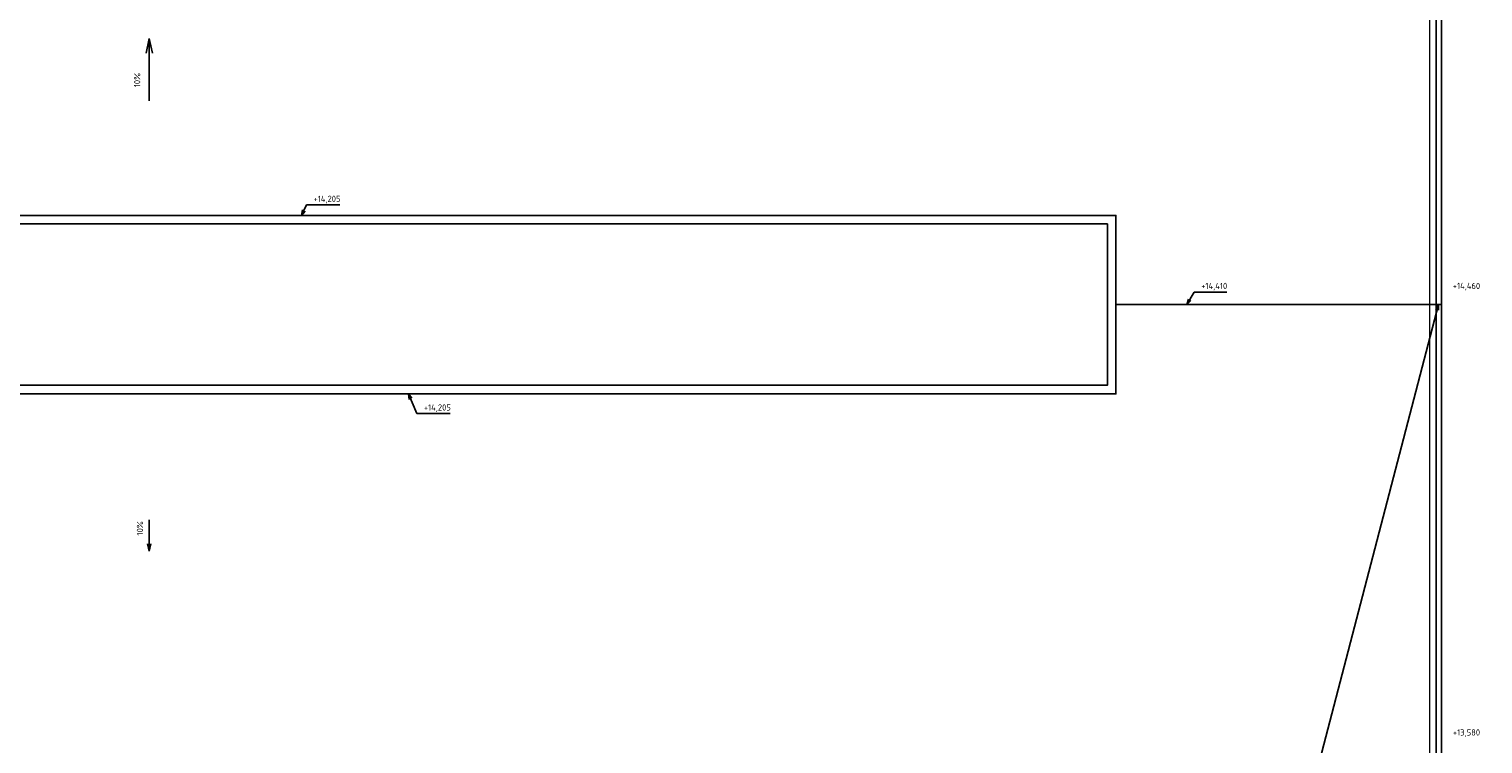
# Model space of a CAD drawing. Header units: millimetres. Extents: x -102634 to 407724, y -68883 to 155589.
# Tile 75 of 80: x 197678 to 224737, y 71787 to 85082. Entities that reach past the tile are written whole.
import ezdxf
from ezdxf.lldxf.tags import DXFTag

# ---------------------------------------------------------------- set-up
doc = ezdxf.new("R2010")
doc.units = ezdxf.units.MM
doc.header["$LTSCALE"] = 20
for name, color, linetype, lineweight in [('CKRASTR', 7, 'DASHDOT', 18), ('CKSTRECHA_PODROVINOU', 7, 'Continuous', 25), ('CKTEXTY_MALE', 8, 'Continuous', 18)]:
    doc.layers.add(name, color=color, linetype=linetype, lineweight=lineweight)
doc.styles.get("Standard").update_dxf_attribs({"font": 'isocpeur.ttf'})
tags = doc.linetypes.add('DASHDOT', pattern=[25.4, 12.7, -6.35, 0, -6.35]).pattern_tags.tags
tags[10:11] = [DXFTag(74, 4), DXFTag(75, 0), DXFTag(340, '0'), DXFTag(46, 0.0), DXFTag(50, 0.0), DXFTag(44, 0.0), DXFTag(45, 0.0)]
tags[8:9] = [DXFTag(74, 4), DXFTag(75, 0), DXFTag(340, '0'), DXFTag(46, 0.0), DXFTag(50, 0.0), DXFTag(44, 0.0), DXFTag(45, 0.0)]
tags[6:7] = [DXFTag(74, 4), DXFTag(75, 0), DXFTag(340, '0'), DXFTag(46, 0.0), DXFTag(50, 0.0), DXFTag(44, 0.0), DXFTag(45, 0.0)]
tags[4:5] = [DXFTag(74, 4), DXFTag(75, 0), DXFTag(340, '0'), DXFTag(46, 0.0), DXFTag(50, 0.0), DXFTag(44, 0.0), DXFTag(45, 0.0)]
tags = doc.linetypes.add('DASHED', pattern=[19.05, 12.7, -6.35]).pattern_tags.tags
tags[6:7] = [DXFTag(74, 4), DXFTag(75, 0), DXFTag(340, '0'), DXFTag(46, 0.0), DXFTag(50, 0.0), DXFTag(44, 0.0), DXFTag(45, 0.0)]
tags[4:5] = [DXFTag(74, 4), DXFTag(75, 0), DXFTag(340, '0'), DXFTag(46, 0.0), DXFTag(50, 0.0), DXFTag(44, 0.0), DXFTag(45, 0.0)]
doc.dimstyles.new('CADKON$7', dxfattribs={"dimscale": 100, "dimtxt": 2.5, "dimasz": 2.5, "dimexe": 1.8, "dimexo": 5, "dimgap": 0.6, "dimtad": 1, "dimrnd": 1, "dimtxsty": 'Standard', "dimblk1": 'OBLIQUE', "dimblk2": 'OBLIQUE', "dimsah": 1, "dimcen": 2.5, "dimadec": 1, "dimazin": 2, "dimtfac": 1, "dimtdec": 4, "dimtix": 1, "dimtmove": 0, "dimatfit": 3, "dimldrblk": 'DOTSMALL', "dimfxl": 5, "dimfxlon": 1, "dimtfill": 1, "dimtolj": 1, "dimarcsym": 0})

# ---------------------------------------------------------------- blocks, each defined once
blk = doc.blocks.new('_OBLIQUE')
at = {"color": 0, "linetype": 'ByBlock', "transparency": 33554687}
blk.add_line((-0.5, -0.5), (0.5, 0.5), dxfattribs=at)

msp = doc.modelspace()

# ---------------------------------------------------------------- linework, layer by layer
at = {"layer": 'CKRASTR'}
msp.add_line((223747, 55059), (223747, 91958), dxfattribs=at)
at = {"layer": 'CKSTRECHA_PODROVINOU'}
for p, q in [((223867, 68708), (223867, 91208)), ((223967, 68708), (223967, 91208)), ((199916, 84909), (199855, 84634)), ((199916, 83745), (199916, 84909)), ((199916, 84909), (199977, 84634)), ((217907, 79958), (223967, 79958)), ((199916, 75952), (199916, 75370)), ((199916, 75370), (199885, 75507)), ((199916, 75370), (199946, 75507))]:
    msp.add_line(p, q, dxfattribs=at)
msp.add_lwpolyline([(187587, 81618), (217907, 81618), (217907, 78298), (187587, 78298)], close=True, dxfattribs=at)
at = {"layer": 'CKSTRECHA_PODROVINOU', "linetype": 'DASHED'}
msp.add_lwpolyline([(187747, 81458), (217747, 81458), (217747, 78458), (187747, 78458)], close=True, dxfattribs=at)

# ---------------------------------------------------------------- texts
at = {"layer": 'CKTEXTY_MALE'}
for p in [(199747, 84000), (199798, 75664)]:
    msp.add_text('10%', height=115, rotation=90, dxfattribs=at).set_placement(p)
at = {"layer": 'CKTEXTY_MALE', "char_height": 115, "attachment_point": 7}
for s, insert in [('+14,205', (202971, 81841)), ('+14,410', (219494, 80221)), ('+14,460', (224176, 80221)), ('+14,205', (205025, 77960)), ('+13,580', (224179, 71916))]:
    msp.add_mtext(s, dxfattribs=dict(at, insert=insert))

# ---------------------------------------------------------------- leaders
at = {"layer": 'CKTEXTY_MALE', "annotation_type": 0, "has_hookline": 1, "hookline_direction": 0}
for points, text_width in [([(202747, 81618), (202841, 81811), (202941, 81811)], 489), ([(219228, 79958), (219364, 80191), (219464, 80191)], 477), ([(204738, 78298), (204895, 77930), (204995, 77930)], 489)]:
    msp.add_leader(points, dimstyle='CADKON$7', override={"dimscale": 50, "dimtxt": 2.3, "dimasz": 2, "dimldrblk": 'Open30'}, dxfattribs=dict(at, text_width=text_width))
at = {"layer": 'CKTEXTY_MALE'}
msp.add_leader([(223913, 79958), (218461, 59102)], dimstyle='CADKON$7', override={"dimscale": 50, "dimtxt": 2.3, "dimasz": 2, "dimldrblk": 'Open30'}, dxfattribs=at)

doc.saveas('drawing.dxf')
